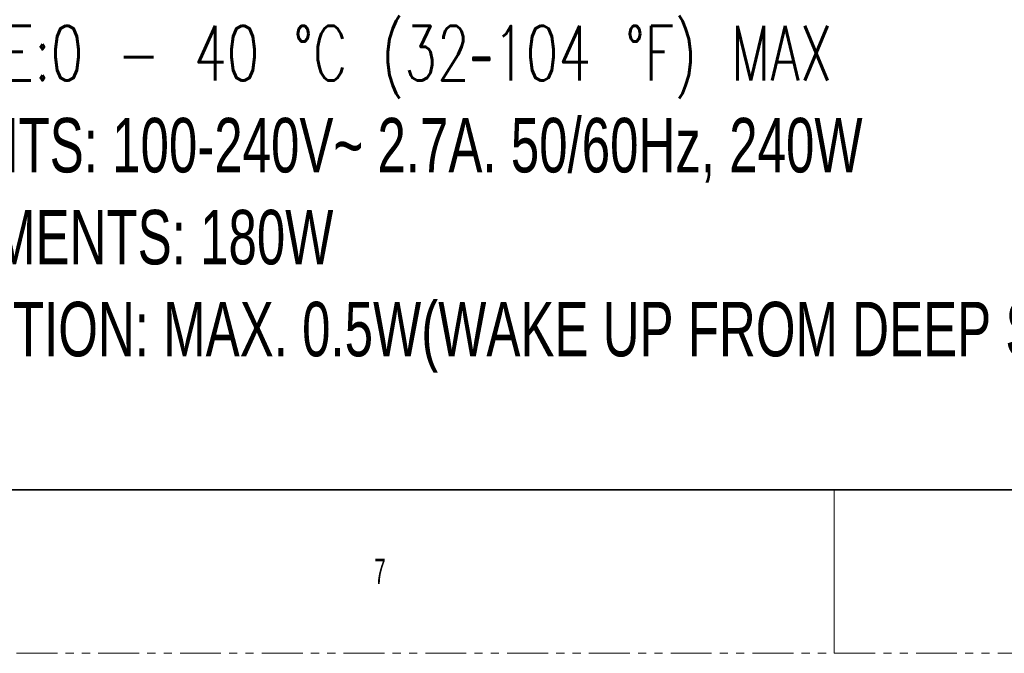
# Model space of a CAD drawing. Header units: millimetres. Extents: x 0 to 1118, y 0 to 864.
# Tile 2 of 256: x 153 to 306, y 0 to 98. Entities that reach past the tile are written whole.
import ezdxf

# ---------------------------------------------------------------- set-up
doc = ezdxf.new("R2010")
doc.units = ezdxf.units.MM
doc.linetypes.add('PHANTOM', pattern=[12.7, 6.35, -1.27, 1.27, -1.27, 1.27, -1.27])
doc.styles.add('SLDTEXTSTYLE1', font='TXT', dxfattribs={"width": 0.7})
doc.styles.add('SLDTEXTSTYLE2', font='TXT', dxfattribs={"width": 0.7, "bigfont": 'bigfont'})
doc.styles.add('SLDTEXTSTYLE3', font='TXT', dxfattribs={"width": 0.6})

# ---------------------------------------------------------------- blocks, each defined once
blk = doc.blocks.new('SW_NOTE_0')
at = {"color": 0, "linetype": 'Continuous', "lineweight": 0, "char_height": 8.4667, "attachment_point": 1}
for s, insert, style in [('AMBIENT AIR TEMPERATURE:0 - 40 °C (32–104 °F) MAX', (0, -17.66), 'SLDTEXTSTYLE2'), ('MAX. POWER REQUIREMENTS: 100-240V~ 2.7A. 50/60Hz, 240W', (0, -31.95), 'SLDTEXTSTYLE1'), ('TYPICAL POWER REQUIREMENTS: 180W', (0, -46.24), 'SLDTEXTSTYLE1'), ('STANBY POWER CONSUMPTION: MAX. 0.5W(WAKE UP FROM DEEP SLEEP MODE)', (0, -60.53), 'SLDTEXTSTYLE1')]:
    blk.add_mtext(s, dxfattribs=dict(at, insert=insert, style=style))

msp = doc.modelspace()

# ---------------------------------------------------------------- linework, layer by layer
at = {"color": 7, "linetype": 'Continuous', "lineweight": 35}
msp.add_line((12.7, 25.4), (1104.9, 25.4), dxfattribs=at)
at = {"color": 7, "linetype": 'Continuous', "lineweight": 18}
msp.add_line((279.4, 25.4), (279.4, 0), dxfattribs=at)
at = {"color": 7, "linetype": 'PHANTOM', "lineweight": 18}
msp.add_line((0, 0), (1117.6, 0), dxfattribs=at)

# ---------------------------------------------------------------- block references
at = {"color": 7, "linetype": 'Continuous', "lineweight": 0}
msp.add_blockref('SW_NOTE_0', (45.2838, 115.1512), dxfattribs=at)

# ---------------------------------------------------------------- texts
at = {"color": 7, "linetype": 'Continuous', "lineweight": 0, "insert": (207.9625, 14.7292), "char_height": 3.9688, "attachment_point": 1, "style": 'SLDTEXTSTYLE3'}
msp.add_mtext('7', dxfattribs=at)

doc.saveas('drawing.dxf')
